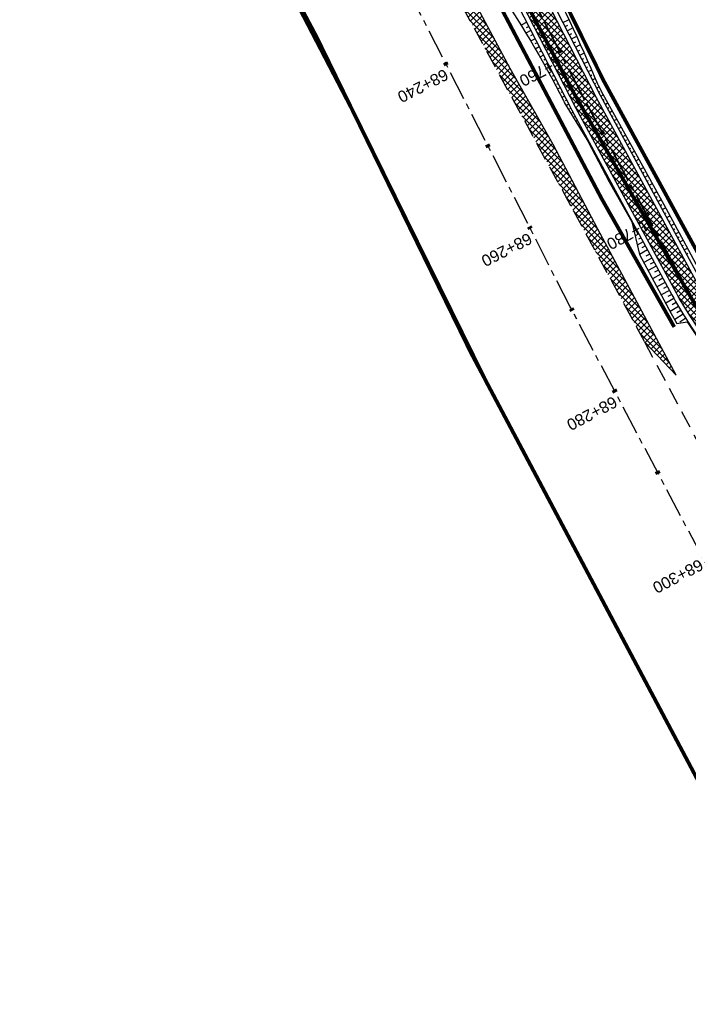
# Model space of a CAD drawing. Header units: metres. Extents: x 7529682 to 7533751, y 5721195 to 5727842.
# Tile 101 of 179: x 7530480 to 7530553, y 5726139 to 5726246. Entities that reach past the tile are written whole.
import ezdxf

# ---------------------------------------------------------------- set-up
doc = ezdxf.new("R2010")
doc.units = ezdxf.units.M
for name, pattern in [('817-dzialki-09-05-04$0$HIDDEN', [0.375, 0.25, -0.125]), ('ACAD_ISO05W100', [33, 24, -3, 0, -3, 0, -3]), ('CENTER', [50.8, 31.75, -6.35, 6.35, -6.35]), ('CENTER2', [28.575, 19.05, -3.175, 3.175, -3.175]), ('HIDDEN', [9.525, 6.35, -3.175])]:
    doc.linetypes.add(name, pattern=pattern)
for name, color, linetype in [('C-DROGI-SYTUACJA', 7, 'Continuous'), ('C-DROGI-SYTUACJA-ETYKIETY', 7, 'Continuous'), ('D-hatch-pobocza', 131, 'Continuous'), ('D-pobocza', 60, 'Continuous'), ('D-rowy', 160, 'Continuous'), ('D-skarpa', 2, 'Continuous'), ('D-skarpa-kreskowanie', 2, 'Continuous')]:
    doc.layers.add(name, color=color, linetype=linetype)
for name, color, linetype, lineweight, true_color in [('D-ewidencja-numery', 7, 'Continuous', 50, 0x40ff00), ('D-hatch-ciag-pieszo-rowerowy', 7, 'Continuous', 13, 0xff9f80), ('D-LR-etap-III', 7, '817-dzialki-09-05-04$0$HIDDEN', 50, 0x00008f)]:
    doc.layers.add(name, color=color, linetype=linetype, lineweight=lineweight, true_color=true_color)
for name, color, linetype, lineweight in [('D-krawędzie', 3, 'Continuous', 30), ('D-obrzeża', 2, 'Continuous', 30), ('D-oś', 10, 'CENTER', 30), ('D-pas-drogowy', 7, 'ACAD_ISO05W100', 50)]:
    doc.layers.add(name, color=color, linetype=linetype, lineweight=lineweight)
doc.layers.add('poprzeczki', color=7, linetype='Continuous', true_color=0x0000c7)
doc.styles.get("Standard").update_dxf_attribs({"font": 'arial.ttf'})
pattern_1 = [(45, (0, 0), (-0.33675960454, 0.33675960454), []), (135, (0, 0), (-0.33675960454, -0.33675960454), [])]

# ---------------------------------------------------------------- blocks, each defined once
blk = doc.blocks.new('AeccTickLine')
at = {"color": 0, "linetype": 'ByBlock', "lineweight": -2}
blk.add_line((0, 1), (0, -1), dxfattribs=at)

msp = doc.modelspace()

# ---------------------------------------------------------------- hatches: boundary and pattern name
at = {"layer": 'D-hatch-ciag-pieszo-rowerowy'}
h = msp.add_hatch(dxfattribs=at)
h.set_pattern_fill('ANSI37', color=256, scale=0.15, style=0)
h.set_pattern_definition(pattern_1)
edge = h.paths.add_edge_path()
edge.add_line((7530580, 5726163.49), (7530582.28, 5726164.52))
edge.add_line((7530582.28, 5726164.52), (7530574.94, 5726178.43))
edge.add_arc((7530619.15, 5726201.78), 50, 202.668, 207.8318, ccw=False)
edge.add_line((7530573.02, 5726182.51), (7530570.15, 5726189.37))
edge.add_arc((7530524.01, 5726170.1), 50, 22.668, 27.5934)
edge.add_line((7530568.33, 5726193.26), (7530565.11, 5726199.41))
edge.add_arc((7530529.66, 5726180.88), 40, 27.5934, 33.1309)
edge.add_line((7530563.16, 5726202.75), (7530555.51, 5726214.46))
edge.add_arc((7530589.01, 5726236.32), 40, 208.4475, 213.1309, ccw=False)
edge.add_line((7530553.84, 5726217.27), (7530543.03, 5726237.22))
edge.add_line((7530543.03, 5726237.22), (7530528.1, 5726266.32))
edge.add_line((7530528.1, 5726266.32), (7530507.52, 5726305.7))
edge.add_line((7530507.52, 5726305.7), (7530488.37, 5726341.91))
edge.add_line((7530488.37, 5726341.91), (7530485.29, 5726347.72))
edge.add_line((7530485.29, 5726347.72), (7530482.34, 5726347.96))
edge.add_line((7530482.34, 5726347.96), (7530486.16, 5726340.74))
edge.add_line((7530486.16, 5726340.74), (7530505.31, 5726304.54))
edge.add_line((7530505.31, 5726304.54), (7530525.88, 5726265.17))
edge.add_line((7530525.88, 5726265.17), (7530540.82, 5726236.06))
edge.add_line((7530540.82, 5726236.06), (7530551.69, 5726215.99))
edge.add_arc((7530586.86, 5726235.04), 40, 208.4475, 213.1309)
edge.add_line((7530553.36, 5726213.18), (7530561, 5726201.48))
edge.add_arc((7530527.5, 5726179.62), 40, 27.5934, 33.1309, ccw=False)
edge.add_line((7530562.95, 5726198.15), (7530566.06, 5726192.2))
edge.add_arc((7530521.75, 5726169.04), 50, 22.668, 27.5934, ccw=False)
edge.add_line((7530567.88, 5726188.31), (7530570.75, 5726181.44))
edge.add_arc((7530616.89, 5726200.71), 50, 202.668, 207.8318)
edge.add_line((7530572.67, 5726177.37), (7530580, 5726163.49))
at = {"layer": 'D-hatch-pobocza'}
h = msp.add_hatch(dxfattribs=at)
h.set_pattern_fill('ANSI37', color=256, scale=0.15, style=0)
h.set_pattern_definition(pattern_1)
h.paths.add_polyline_path([(7530484.05, 5726334.34), (7530471.92, 5726357.11), (7530458.95, 5726381.07), (7530447.57, 5726403.23), (7530435.55, 5726425.46), (7530424.34, 5726446.96), (7530408.22, 5726477.68), (7530396.72, 5726499.26), (7530381.74, 5726527.87), (7530371.44, 5726547.5), (7530359.58, 5726569.81), (7530349.42, 5726588.72), (7530332.29, 5726621.37), (7530323.72, 5726638.05), (7530306.54, 5726670.82), (7530298.56, 5726686.33), (7530287.26, 5726707.54), (7530284.29, 5726713.26), (7530282.67, 5726712.4), (7530284.5, 5726708.94), (7530291.38, 5726695.94), (7530296.05, 5726687.11), (7530304.46, 5726671.19), (7530316.6, 5726648.18), (7530333.06, 5726617.01), (7530350, 5726585.01), (7530367.26, 5726552.32), (7530385.76, 5726517.23), (7530404.05, 5726482.55), (7530421.09, 5726450.18), (7530442.44, 5726409.66), (7530463.42, 5726369.85), (7530489.27, 5726320.83), (7530506.41, 5726288.29), (7530524.31, 5726254.78), (7530540.55, 5726224.89), (7530548.27, 5726210.67), (7530551.7, 5726207.03), (7530543.21, 5726222.9), (7530538.34, 5726232.11), (7530533.7, 5726240.35), (7530511.95, 5726280.97), (7530499.24, 5726305.31)])

# ---------------------------------------------------------------- linework, layer by layer
at = {"layer": 'C-DROGI-SYTUACJA', "color": 10, "linetype": 'CENTER2', "lineweight": 35, "ltscale": 0.2}
msp.add_lwpolyline([(7530424.44, 5726461.02), (7530444.82, 5726422.14), (7530467.79, 5726378.16), (7530487.26, 5726341.32), (7530506.42, 5726305.12), (7530526.99, 5726265.74), (7530541.92, 5726236.64), (7530552.76, 5726216.63, 0.020438), (7530554.44, 5726213.82), (7530562.08, 5726202.11, -0.024166), (7530564.03, 5726198.78), (7530567.39, 5726192.35, -0.021495), (7530568.85, 5726189.24), (7530572.06, 5726181.56, 0.022535), (7530573.6, 5726178.3), (7530581.27, 5726163.76, 0.096558), (7530584.87, 5726159.29), (7530589.55, 5726155.35, -0.108108), (7530591.63, 5726152.64), (7530599.06, 5726136.87, -0.193566)], format="xyb", dxfattribs=at)
at = {"layer": 'D-ewidencja-numery', "color": 12, "ltscale": 15, "true_color": 0xc70000}
msp.add_lwpolyline([(7530427.46, 5726462.62), (7530447.93, 5726424.39), (7530471.13, 5726379.92), (7530490.5, 5726343.03), (7530509.5, 5726306.73), (7530529.89, 5726267.24), (7530543.85, 5726238.99), (7530554.81, 5726218.94), (7530559.03, 5726212.22), (7530563.06, 5726206.41), (7530566.93, 5726200.46), (7530569.77, 5726194.9), (7530571.47, 5726191.28), (7530572.84, 5726188.02), (7530575.3, 5726182.03), (7530579.74, 5726173.31), (7530583.3, 5726167.41), (7530583.3, 5726167.41), (7530583.3, 5726167.41)], dxfattribs=at)
at = {"layer": 'D-krawędzie', "linetype": 'HIDDEN', "ltscale": 0.3}
msp.add_lwpolyline([(7530263.78, 5726749.29), (7530270.2, 5726737.1), (7530272.43, 5726732.82), (7530276.01, 5726725.6), (7530279.7, 5726718.02), (7530284.5, 5726708.94), (7530291.38, 5726695.94), (7530296.05, 5726687.11), (7530304.46, 5726671.19), (7530316.6, 5726648.18), (7530333.06, 5726617.01), (7530350, 5726585.01), (7530367.26, 5726552.32), (7530385.76, 5726517.23), (7530404.05, 5726482.55), (7530421.09, 5726450.18), (7530442.44, 5726409.66), (7530463.42, 5726369.85), (7530489.27, 5726320.83), (7530506.41, 5726288.29), (7530524.31, 5726254.78), (7530540.55, 5726224.89), (7530548.24, 5726210.73)], dxfattribs=at)
at = {"layer": 'D-krawędzie', "linetype": 'HIDDEN', "ltscale": 0.3, "flags": 128}
msp.add_lwpolyline([(7530572.01, 5726166.06), (7530548.24, 5726210.73)], dxfattribs=at)
at = {"layer": 'D-LR-etap-III', "ltscale": 10, "flags": 128}
msp.add_lwpolyline([(7531750.47, 5723895.1, 0.4, 0.4, 0), (7531750.5, 5723895.13, 0.4, 0.4, 0), (7531682.71, 5724022.92, 0.4, 0.4, 0), (7531619.18, 5724147.2, 0.4, 0.4, 0), (7531592.31, 5724198.49, 0.4, 0.4, 0), (7531553.26, 5724272.92, 0.4, 0.4, 0), (7531504.02, 5724366.79, 0.4, 0.4, 0), (7531482.09, 5724407.62, 0.4, 0.4, 0), (7531412.35, 5724541.18, 0.4, 0.4, 0), (7531388.46, 5724586.93, 0.4, 0.4, 0), (7531345.12, 5724669.94, 0.4, 0.4, 0), (7531127.66, 5725081.67, 0.4, 0.4, 0), (7531059.25, 5725211.04, 0.4, 0.4, 0), (7531008.01, 5725307.95, 0.4, 0.4, 0), (7530964.18, 5725390.84, 0.4, 0.4, 0), (7530914.56, 5725484.68, 0.4, 0.4, 0), (7530865.24, 5725577.49, 0.4, 0.4, 0), (7530840.09, 5725624.06, 0.4, 0.4, 0), (7530802.56, 5725694.92, 0.4, 0.4, 0), (7530755.54, 5725787.51, 0.4, 0.4, 0), (7530708.72, 5725876.3, 0.4, 0.4, 0), (7530695.12, 5725902.09, 0.4, 0.4, 0), (7530642.91, 5726001.08, 0.4, 0.4, 0), (7530634.93, 5726016.15, 0.4, 0.4, 0), (7530610.82, 5726061.93, 0.4, 0.4, 0), (7530610.82, 5726061.93, 0.4, 0.4, 0), (7530607.21, 5726063.51, 0.4, 0.4, 0), (7530597.42, 5726080.68, 0.4, 0.4, 0), (7530591.16, 5726088.44, 0.4, 0.4, 0), (7530581.28, 5726107.21, 0.4, 0.4, 0), (7530571.29, 5726130.56, 0.4, 0.4, 0), (7530549.55, 5726171.53, 0.4, 0.4, 0), (7530531.01, 5726206.47, 0.4, 0.4, 0), (7530516.46, 5726236.02, 0.4, 0.4, 0), (7530500.8, 5726266.14, 0.4, 0.4, 0), (7530491.35, 5726283.94, 0.4, 0.4, 0), (7530482.4, 5726303.41, 0.4, 0.4, 0), (7530482.4, 5726303.41, 0.4, 0.4, 0), (7530450.41, 5726357.28, 0.4, 0.4, 0), (7530397.76, 5726458.5, 0.4, 0.4, 0), (7530334.71, 5726583.66, 0.4, 0.4, 0), (7530303.94, 5726645.17, 0.4, 0.4, 0), (7530300.51, 5726651.78, 0.4, 0.4, 0), (7530289.21, 5726671.97, 0.4, 0.4, 0), (7530281.54, 5726685.57, 0.4, 0.4, 0), (7530261.37, 5726724.16, 0.4, 0.4, 0), (7530254.03, 5726738.21, 0.4, 0.4, 0), (7530197.22, 5726845.06, 0.4, 0.4, 0), (7530194.71, 5726849.15, 0.4, 0.4, 0), (7530195.92, 5726850.75, 0.4, 0.4, 0), (7530170.55, 5726892.96, 0.4, 0.4, 0), (7530143.17, 5726945.07, 0.4, 0.4, 0), (7530105.06, 5727018.32, 0.4, 0.4, 0), (7530100.06, 5727027.16, 0.4, 0.4, 0), (7530062.32, 5727099.63, 0.4, 0.4, 0), (7530015.38, 5727189.42, 0.4, 0.4, 0), (7529983.21, 5727250.21, 0.4, 0.4, 0), (7529953.28, 5727306.75, 0.4, 0.4, 0), (7529900.67, 5727406.16, 0.4, 0.4, 0), (7529890.63, 5727425.13, 0.4, 0.4, 0), (7529875.16, 5727454.43, 0.4, 0.4, 0), (7529857.56, 5727487.79, 0.4, 0.4, 0), (7529835.19, 5727530.19, 0.4, 0.4, 0), (7529811.74, 5727574.66, 0.4, 0.4, 0), (7529792.1, 5727611.92, 0.4, 0.4, 0), (7529768.07, 5727657.47, 0.4, 0.4, 0), (7529755.21, 5727682.13, 0.4, 0.4, 0), (7529753.31, 5727681.13, 0.4, 0.4, 0), (7529739.21, 5727707.77, 0.4, 0.4, 0), (7529735.39, 5727711.25, 0.4, 0.4, 0), (7529725.42, 5727730.2, 0.4, 0.4, 0), (7529723.55, 5727729.88, 0.4, 0.4, 0), (7529695.57, 5727782.93, 0.4, 0.4, 0), (7529717.68, 5727794.02, 0.4, 0.4, 0), (7529736.27, 5727758.65, 0.4, 0.4, 0), (7529736.27, 5727758.65, 0.4, 0.4, 0), (7529744.51, 5727750.41, 0.4, 0.4, 0), (7529744.51, 5727750.41, 0.4, 0.4, 0), (7529750.28, 5727738.55, 0.4, 0.4, 0), (7529777.11, 5727687.57, 0.4, 0.4, 0), (7529796.52, 5727651.33, 0.4, 0.4, 0), (7529814.94, 5727616.79, 0.4, 0.4, 0), (7529839.01, 5727572.3, 0.4, 0.4, 0), (7529860.62, 5727532.51, 0.4, 0.4, 0), (7529882.35, 5727491.5, 0.4, 0.4, 0), (7529904.87, 5727449.1, 0.4, 0.4, 0), (7529920.75, 5727418.88, 0.4, 0.4, 0), (7529946.68, 5727368.55, 0.4, 0.4, 0), (7529972.02, 5727320.57, 0.4, 0.4, 0), (7529987.74, 5727290.15, 0.4, 0.4, 0), (7529996.5, 5727273.66, 0.4, 0.4, 0), (7530017.54, 5727234.2, 0.4, 0.4, 0), (7530033.05, 5727204.86, 0.4, 0.4, 0), (7530051.62, 5727170.22, 0.4, 0.4, 0), (7530069.28, 5727137.02, 0.4, 0.4, 0), (7530089.39, 5727097.53, 0.4, 0.4, 0), (7530109.71, 5727060.75, 0.4, 0.4, 0), (7530136.77, 5727011.64, 0.4, 0.4, 0), (7530162.45, 5726962.74, 0.4, 0.4, 0), (7530187.67, 5726916.99, 0.4, 0.4, 0), (7530207.82, 5726879.34, 0.4, 0.4, 0), (7530230.63, 5726834.52, 0.4, 0.4, 0), (7530262.29, 5726776.62, 0.4, 0.4, 0), (7530277.51, 5726760.21, 0.4, 0.4, 0), (7530286.04, 5726744.11, 0.4, 0.4, 0), (7530288.1, 5726735.88, 0.4, 0.4, 0), (7530290.39, 5726725.05, 0.4, 0.4, 0), (7530296.18, 5726713.58, 0.4, 0.4, 0), (7530302.73, 5726701.18, 0.4, 0.4, 0), (7530325.69, 5726657.47, 0.4, 0.4, 0), (7530343.24, 5726623.65, 0.4, 0.4, 0), (7530360.23, 5726591.75, 0.4, 0.4, 0), (7530383.21, 5726548.06, 0.4, 0.4, 0), (7530406.02, 5726503.61, 0.4, 0.4, 0), (7530427.46, 5726462.62, 0.4, 0.4, 0), (7530447.93, 5726424.39, 0.4, 0.4, 0), (7530471.13, 5726379.92, 0.4, 0.4, 0), (7530490.5, 5726343.03, 0.4, 0.4, 0), (7530509.5, 5726306.73, 0.4, 0.4, 0), (7530529.89, 5726267.24, 0.4, 0.4, 0), (7530543.85, 5726238.99, 0.4, 0.4, 0), (7530554.81, 5726218.94, 0.4, 0.4, 0), (7530559.03, 5726212.22, 0.4, 0.4, 0), (7530563.06, 5726206.41, 0.4, 0.4, 0), (7530566.93, 5726200.46, 0.4, 0.4, 0), (7530569.77, 5726194.9, 0.4, 0.4, 0), (7530571.47, 5726191.28, 0.4, 0.4, 0), (7530572.84, 5726188.02, 0.4, 0.4, 0), (7530575.3, 5726182.03, 0.4, 0.4, 0), (7530579.74, 5726173.31, 0.4, 0.4, 0), (7530583.3, 5726167.41, 0.4, 0.4, 0), (7530593.4, 5726163.33, 0.4, 0.4, 0), (7530598.62, 5726155.26, 0.4, 0.4, 0), (7530608.26, 5726140.5, 0.4, 0.4, 0), (7530603.27, 5726136.83, 0.4, 0.4, 0), (7530606.53, 5726131.84, 0.4, 0.4, 0), (7530604.24, 5726124.22, 0.4, 0.4, 0), (7530605.85, 5726121.63, 0.4, 0.4, 0), (7530608.97, 5726116.16, 0.4, 0.4, 0), (7530618.11, 5726097.79, 0.4, 0.4, 0), (7530651.21, 5726034.96, 0.4, 0.4, 0), (7530670.24, 5725998.61, 0.4, 0.4, 0), (7530698.08, 5725945.95, 0.4, 0.4, 0), (7530716.51, 5725911.31, 0.4, 0.4, 0), (7530735.22, 5725875.67, 0.4, 0.4, 0), (7530752.5, 5725842.15, 0.4, 0.4, 0), (7530778.31, 5725793.5, 0.4, 0.4, 0), (7530797.5, 5725756.38, 0.4, 0.4, 0), (7530812.52, 5725728.29, 0.4, 0.4, 0), (7530820.04, 5725713.16, 0.4, 0.4, 0), (7530822.42, 5725710.19, 0.4, 0.4, 0), (7530833.15, 5725688.8, 0.4, 0.4, 0), (7530849.63, 5725656.16, 0.4, 0.4, 0), (7530867.98, 5725621.96, 0.4, 0.4, 0), (7530872.63, 5725612.89, 0.4, 0.4, 0), (7530880.35, 5725597.59, 0.4, 0.4, 0), (7530883.84, 5725593.39, 0.4, 0.4, 0), (7530891.78, 5725587.76, 0.4, 0.4, 0), (7530895.04, 5725584.28, 0.4, 0.4, 0), (7530897.03, 5725580.94, 0.4, 0.4, 0), (7530900.95, 5725579.95, 0.4, 0.4, 0), (7530904.81, 5725571.98, 0.4, 0.4, 0), (7530903.68, 5725568.57, 0.4, 0.4, 0), (7530908.9, 5725558.84, 0.4, 0.4, 0), (7530910.25, 5725545.67, 0.4, 0.4, 0), (7530912.87, 5725538.65, 0.4, 0.4, 0), (7530945.28, 5725478.46, 0.4, 0.4, 0), (7530959.69, 5725450.25, 0.4, 0.4, 0), (7531002.83, 5725368.19, 0.4, 0.4, 0), (7531044.7, 5725290.31, 0.4, 0.4, 0), (7531064.1, 5725253.21, 0.4, 0.4, 0), (7531083.01, 5725216.68, 0.4, 0.4, 0), (7531113.01, 5725158.47, 0.4, 0.4, 0), (7531137.36, 5725113.07, 0.4, 0.4, 0), (7531150.83, 5725086.71, 0.4, 0.4, 0), (7531159.75, 5725076.64, 0.4, 0.4, 0), (7531166.31, 5725074.58, 0.4, 0.4, 0), (7531172.29, 5725062.58, 0.4, 0.4, 0), (7531170.59, 5725055.61, 0.4, 0.4, 0), (7531173.73, 5725044.08, 0.4, 0.4, 0), (7531215.34, 5724964.86, 0.4, 0.4, 0), (7531238.05, 5724921.68, 0.4, 0.4, 0), (7531262.39, 5724875.28, 0.4, 0.4, 0), (7531295.59, 5724811.27, 0.4, 0.4, 0), (7531348.49, 5724712.36, 0.4, 0.4, 0), (7531363.74, 5724682.68, 0.4, 0.4, 0), (7531366.99, 5724675.87, 0.4, 0.4, 0), (7531382.54, 5724646.11, 0.4, 0.4, 0), (7531401.3, 5724610.87, 0.4, 0.4, 0), (7531428.96, 5724558.86, 0.4, 0.4, 0), (7531449.11, 5724520.4, 0.4, 0.4, 0), (7531477.29, 5724465.83, 0.4, 0.4, 0), (7531501, 5724421.11, 0.4, 0.4, 0), (7531512.12, 5724400.55, 0.4, 0.4, 0), (7531513.78, 5724396.76, 0.4, 0.4, 0), (7531526.32, 5724379.39, 0.4, 0.4, 0), (7531566.78, 5724302.74, 0.4, 0.4, 0), (7531612.28, 5724225.61, 0.4, 0.4, 0), (7531620.49, 5724210.55, 0.4, 0.4, 0), (7531631.58, 5724196.26, 0.4, 0.4, 0), (7531653.48, 5724152.43, 0.4, 0.4, 0), (7531661.15, 5724128.49, 0.4, 0.4, 0), (7531673.88, 5724101.19, 0.4, 0.4, 0), (7531684.69, 5724081.18, 0.4, 0.4, 0), (7531699.21, 5724051.17, 0.4, 0.4, 0), (7531704.03, 5724040.58, 0.4, 0.4, 0), (7531704.03, 5724040.58, 0.4, 0.4, 0), (7531703.91, 5724037.17, 0.4, 0.4, 0), (7531736.42, 5723969.23, 0.4, 0.4, 0), (7531738.29, 5723967.7, 0.4, 0.4, 0), (7531742.18, 5723962.35, 0.4, 0.4, 0), (7531744.29, 5723958.62, 0.4, 0.4, 0), (7531755.39, 5723944.19, 0.4, 0.4, 0), (7531758.69, 5723936.76, 0.4, 0.4, 0), (7531780.08, 5723929.25, 0.4, 0.4, 0), (7531792.61, 5723906.34, 0.4, 0.4, 0), (7531792.61, 5723906.34, 0.4, 0.4, 0), (7531756.96, 5723883.06, 0.4, 0.4, 0), (7531750.46, 5723895.13, 0.4, 0.4, 0), (7531750.46, 5723895.13, 0, 0, 0)], format="xyseb", dxfattribs=at)
at = {"layer": 'D-obrzeża'}
for points in [[(7530425.55, 5726461.61), (7530445.93, 5726422.72), (7530468.89, 5726378.74), (7530488.37, 5726341.91), (7530507.52, 5726305.7), (7530528.1, 5726266.32), (7530543.03, 5726237.22), (7530553.84, 5726217.27, 0.020438), (7530555.51, 5726214.46), (7530563.16, 5726202.75, -0.024166), (7530565.11, 5726199.41), (7530568.33, 5726193.26, -0.021495), (7530570.15, 5726189.37), (7530573.02, 5726182.51, 0.022535), (7530574.94, 5726178.43), (7530582.47, 5726164.17, 0.144123), (7530586.41, 5726160.13), (7530591.4, 5726157.32, -0.143266), (7530593.36, 5726155.31), (7530594.23, 5726153.68)], [(7530423.33, 5726460.44), (7530443.71, 5726421.56), (7530466.68, 5726377.57), (7530486.16, 5726340.74), (7530505.31, 5726304.54), (7530525.88, 5726265.17), (7530540.82, 5726236.06), (7530551.69, 5726215.99, 0.020438), (7530553.36, 5726213.18), (7530561, 5726201.48, -0.024166), (7530562.95, 5726198.15), (7530566.06, 5726192.2, -0.021495), (7530567.88, 5726188.31), (7530570.75, 5726181.44, 0.022535), (7530572.67, 5726177.37), (7530580.71, 5726162.14, 0.101584), (7530584.55, 5726157.48), (7530584.69, 5726157.37, -0.100735), (7530588.49, 5726152.75), (7530588.87, 5726152.04)]]:
    msp.add_lwpolyline(points, format="xyb", dxfattribs=at)
at = {"layer": 'D-oś', "ltscale": 0.1}
msp.add_lwpolyline([(7530594.85, 5726110.89), (7530540.21, 5726214.45), (7530503.32, 5726286.65), (7530486.17, 5726319.2), (7530460.32, 5726368.22), (7530439.35, 5726408.03), (7530417.99, 5726448.55), (7530400.96, 5726480.91), (7530382.67, 5726515.6), (7530364.16, 5726550.68), (7530346.91, 5726583.37), (7530329.96, 5726615.38), (7530313.51, 5726646.55), (7530301.37, 5726669.55), (7530292.95, 5726685.47), (7530288.28, 5726694.3), (7530281.41, 5726707.3), (7530276.58, 5726716.44), (7530272.87, 5726724.05), (7530269.31, 5726731.23), (7530267.1, 5726735.47), (7530260.69, 5726747.65), (7530256.66, 5726755.22)], dxfattribs=at)
at = {"layer": 'D-pas-drogowy', "ltscale": 0.2, "flags": 128}
msp.add_lwpolyline([(7531633.02, 5724182.83, 0.4, 0.4, 0), (7531617.56, 5724211.61, 0.4, 0.4, 0), (7531566.78, 5724302.74, 0.4, 0.4, 0), (7531538.42, 5724356.47, 0.4, 0.4, 0), (7531526.32, 5724379.39, 0.4, 0.4, 0), (7531516.1, 5724393.61, 0.4, 0.4, 0.001485), (7531513.78, 5724396.84, 0.4, 0.4, 0), (7531501.87, 5724413.41, 0.4, 0.4, 0), (7531474.93, 5724464.51, 0.4, 0.4, 0), (7531446.2, 5724518.99, 0.4, 0.4, 0), (7531424.96, 5724559.26, 0.4, 0.4, 0), (7531398.44, 5724609.57, 0.4, 0.4, 0), (7531379.65, 5724645.22, 0.4, 0.4, 0), (7531365.23, 5724672.56, 0.4, 0.4, 0), (7531341.31, 5724717.92, 0.4, 0.4, 0), (7531312.9, 5724771.79, 0.4, 0.4, 0), (7531292.59, 5724810.31, 0.4, 0.4, 0), (7531259.39, 5724873.27, 0.4, 0.4, 0), (7531233.74, 5724921.92, 0.4, 0.4, 0), (7531203.07, 5724980.09, 0.4, 0.4, 0), (7531173.47, 5725036.23, 0.4, 0.4, 0), (7531168.27, 5725046.09, 0.4, 0.4, 0), (7531172.29, 5725062.58, 0.4, 0.4, 0), (7531166.31, 5725074.58, 0.4, 0.4, 0), (7531150.32, 5725079.6, 0.4, 0.4, 0), (7531141.5, 5725096.43, 0.4, 0.4, 0), (7531109.31, 5725157.81, 0.4, 0.4, 0), (7531086.64, 5725201.05, 0.4, 0.4, 0), (7531059.2, 5725253.38, 0.4, 0.4, 0), (7531028.21, 5725312.49, 0.4, 0.4, 0), (7530999.1, 5725367.99, 0.4, 0.4, 0), (7530956.25, 5725449.72, 0.4, 0.4, 0), (7530924.4, 5725510.46, 0.4, 0.4, 0), (7530897.51, 5725561.74, 0.4, 0.4, 0), (7530894.46, 5725566.14, 0.4, 0.4, 0), (7530892.16, 5725570.49, 0.4, 0.4, 0), (7530869.36, 5725613.31, 0.4, 0.4, 0), (7530861.69, 5725627.7, 0.4, 0.4, 0), (7530852.74, 5725644.52, 0.4, 0.4, 0), (7530831.51, 5725684.2, 0.4, 0.4, 0), (7530811.13, 5725722.52, 0.4, 0.4, 0), (7530792.35, 5725757.94, 0.4, 0.4, 0), (7530768.03, 5725803.8, 0.4, 0.4, 0), (7530748.77, 5725840.18, 0.4, 0.4, 0), (7530727.7, 5725879.97, 0.4, 0.4, 0), (7530712.1, 5725909.55, 0.4, 0.4, 0), (7530693.64, 5725944.65, 0.4, 0.4, 0), (7530665.7, 5725997.54, 0.4, 0.4, 0), (7530641.76, 5726042.88, 0.4, 0.4, 0), (7530616.5, 5726091.48, 0.4, 0.4, 0), (7530604.63, 5726114.32, 0.4, 0.4, -0.007763), (7530602.5, 5726118.43, 0.4, 0.4, 0), (7530603.99, 5726123.39, 0.4, 0.4, 0), (7530606.53, 5726131.84, 0.4, 0.4, 0), (7530603.27, 5726136.83, 0.4, 0.4, 0), (7530593.78, 5726151.37, 0.4, 0.4, 0), (7530590.2, 5726156.84, 0.4, 0.4, 0), (7530583.3, 5726167.41, 0.4, 0.4, 0), (7530580.58, 5726170.43, 0.4, 0.4, 0), (7530575.85, 5726175.67, 0.4, 0.4, 0), (7530569.01, 5726186.66, 0.4, 0.4, 0), (7530562.56, 5726199.19, 0.4, 0.4, 0), (7530555.67, 5726211.39, 0.4, 0.4, 0), (7530548.29, 5726224.23, 0.4, 0.4, 0), (7530540.58, 5726237.71, 0.4, 0.4, 0), (7530532.68, 5726252.65, 0.4, 0.4, 0), (7530524.06, 5726269.35, 0.4, 0.4, 0), (7530502.82, 5726309.91, 0.4, 0.4, 0), (7530488.83, 5726336.63, 0.4, 0.4, 0), (7530466.03, 5726380.16, 0.4, 0.4, 0), (7530438.47, 5726432.77, 0.4, 0.4, 0), (7530424.53, 5726459.09, 0.4, 0.4, 0), (7530401.63, 5726502.97, 0.4, 0.4, 0), (7530383.38, 5726538.06, 0.4, 0.4, 0), (7530353.97, 5726593.52, 0.4, 0.4, 0), (7530338.47, 5726622.74, 0.4, 0.4, 0), (7530322.01, 5726653.88, 0.4, 0.4, 0), (7530297.54, 5726700.33, 0.4, 0.4, 0), (7530287.38, 5726719.6, 0.4, 0.4, 0), (7530285.95, 5726722.32, 0.4, 0.4, 0), (7530280.26, 5726733.12, 0.4, 0.4, 0), (7530266.73, 5726758.74, 0.4, 0.4, 0), (7530260.42, 5726770.47, 0.4, 0.4, 0), (7530253.25, 5726783.82, 0.4, 0.4, 0), (7530244.95, 5726799.33, 0.4, 0.4, 0), (7530239.39, 5726808.49, 0.4, 0.4, 0), (7530238.29, 5726807.9, 0.4, 0.4, 0), (7530218.11, 5726850.67, 0.4, 0.4, 0), (7530175.91, 5726928.17, 0.4, 0.4, 0), (7530096.68, 5727076.15, 0.4, 0.4, 0), (7530094.68, 5727079.89, 0.4, 0.4, 0), (7530064.6, 5727135.52, 0.4, 0.4, 0), (7530046.73, 5727168.89, 0.4, 0.4, 0), (7530025.8, 5727208.46, 0.4, 0.4, 0), (7530012.85, 5727232.98, 0.4, 0.4, 0), (7529994.15, 5727268.45, 0.4, 0.4, 0), (7529981.67, 5727291.93, 0.4, 0.4, 0), (7529949.89, 5727351.73, 0.4, 0.4, 0), (7529924.75, 5727399.03, 0.4, 0.4, 0), (7529915.52, 5727417.1, 0.4, 0.4, 0), (7529885.83, 5727475.19, 0.4, 0.4, 0), (7529862.56, 5727519.97, 0.4, 0.4, 0), (7529852.98, 5727538.19, 0.4, 0.4, 0), (7529836.51, 5727569.51, 0.4, 0.4, 0), (7529815.37, 5727609.14, 0.4, 0.4, 0), (7529792.8, 5727651.25, 0.4, 0.4, 0), (7529774.2, 5727685.86, 0.4, 0.4, 0), (7529746.97, 5727736.06, 0.4, 0.4, 0), (7529733.92, 5727757.62, 0.4, 0.4, 0), (7529708.61, 5727806.39, 0.4, 0.4, 0), (7529688.49, 5727796.34, 0.4, 0.4, 0), (7529723.55, 5727729.88, 0.4, 0.4, 0), (7529725.42, 5727730.2, 0.4, 0.4, 0), (7529735.38, 5727711.28, 0.4, 0.4, 0), (7529739.21, 5727707.77, 0.4, 0.4, 0), (7529753.31, 5727681.13, 0.4, 0.4, 0), (7529755.18, 5727682.11, 0.4, 0.4, 0), (7529792.1, 5727611.92, 0.4, 0.4, 0), (7529811.74, 5727574.66, 0.4, 0.4, 0), (7529835.19, 5727530.19, 0.4, 0.4, 0), (7529857.56, 5727487.79, 0.4, 0.4, 0), (7529875.16, 5727454.43, 0.4, 0.4, 0), (7529890.63, 5727425.13, 0.4, 0.4, 0), (7529900.67, 5727406.16, 0.4, 0.4, 0), (7529953.28, 5727306.75, 0.4, 0.4, 0), (7529983.21, 5727250.21, 0.4, 0.4, 0), (7530015.38, 5727189.42, 0.4, 0.4, 0), (7530062.32, 5727099.63, 0.4, 0.4, 0), (7530100.06, 5727027.16, 0.4, 0.4, 0), (7530105.06, 5727018.32, 0.4, 0.4, 0), (7530143.17, 5726945.07, 0.4, 0.4, 0), (7530170.55, 5726892.96, 0.4, 0.4, 0), (7530195.92, 5726850.75, 0.4, 0.4, 0), (7530194.71, 5726849.15, 0.4, 0.4, 0), (7530197.22, 5726845.06, 0.4, 0.4, 0), (7530254.03, 5726738.21, 0.4, 0.4, 0), (7530261.37, 5726724.16, 0.4, 0.4, 0), (7530281.54, 5726685.57, 0.4, 0.4, 0), (7530289.21, 5726671.97, 0.4, 0.4, 0), (7530300.51, 5726651.78, 0.4, 0.4, 0), (7530303.94, 5726645.17, 0.4, 0.4, 0), (7530334.71, 5726583.66, 0.4, 0.4, 0), (7530397.76, 5726458.5, 0.4, 0.4, 0), (7530450.41, 5726357.28, 0.4, 0.4, 0), (7530482.4, 5726303.41, 0.4, 0.4, 0), (7530483.69, 5726301, 0.4, 0.4, 0), (7530491.35, 5726283.94, 0.4, 0.4, 0), (7530512.67, 5726243.78, 0.4, 0.4, 0), (7530529.43, 5726209.46, 0.4, 0.4, 0), (7530571.29, 5726130.56, 0.4, 0.4, 0), (7530581.28, 5726107.21, 0.4, 0.4, 0), (7530591.16, 5726088.44, 0.4, 0.4, 0), (7530597.42, 5726080.68, 0.4, 0.4, 0), (7530607.21, 5726063.51, 0.4, 0.4, 0), (7530610.82, 5726061.93, 0.4, 0.4, 0), (7530634.93, 5726016.15, 0.4, 0.4, 0), (7530642.91, 5726001.08, 0.4, 0.4, 0), (7530695.12, 5725902.09, 0.4, 0.4, 0), (7530708.72, 5725876.3, 0.4, 0.4, 0), (7530755.54, 5725787.51, 0.4, 0.4, 0), (7530802.56, 5725694.92, 0.4, 0.4, 0), (7530840.09, 5725624.06, 0.4, 0.4, 0), (7530865.24, 5725577.49, 0.4, 0.4, 0), (7530914.56, 5725484.68, 0.4, 0.4, 0), (7530964.18, 5725390.84, 0.4, 0.4, 0), (7531008.01, 5725307.95, 0.4, 0.4, 0), (7531059.25, 5725211.04, 0.4, 0.4, 0), (7531127.66, 5725081.67, 0.4, 0.4, 0), (7531345.12, 5724669.94, 0.4, 0.4, 0), (7531388.46, 5724586.93, 0.4, 0.4, 0), (7531412.35, 5724541.18, 0.4, 0.4, 0), (7531482.09, 5724407.62, 0.4, 0.4, 0), (7531504.02, 5724366.79, 0.4, 0.4, 0), (7531519.37, 5724337.52, 0.4, 0.4, 0), (7531563.75, 5724252.93, 0.4, 0.4, 0), (7531602.18, 5724179.68, 0.4, 0.4, 0), (7531619.18, 5724147.2, 0.4, 0.4, 0), (7531625.04, 5724135.64, 0.4, 0.4, 0), (7531656.8, 5724073.32, 0.4, 0.4, 0), (7531675.12, 5724037.36, 0.4, 0.4, 0), (7531682.71, 5724022.92, 0.4, 0.4, 0), (7531705.57, 5723979.81, 0.4, 0.4, 0), (7531736.61, 5723921.26, 0.4, 0.4, 0), (7531750.46, 5723895.13, 0.4, 0.4, 0), (7531740.77, 5723886.56, 0.4, 0.4, 0), (7531732.86, 5723885, 0.4, 0.4, 0), (7531722.18, 5723887.77, 0.4, 0.4, 0), (7531729.87, 5723862.17, 0.4, 0.4, 0), (7531742.92, 5723861.93, 0.4, 0.4, 0), (7531763.71, 5723859.52, 0.4, 0.4, 0), (7531768.42, 5723854.12, 0.4, 0.4, 0), (7531787.42, 5723817.97, 0.4, 0.4, 0), (7531795.57, 5723809.82, 0.4, 0.4, 0), (7531816.35, 5723819.85, 0.4, 0.4, 0), (7531816.35, 5723819.85, 0.4, 0.4, 0), (7531805.06, 5723843.23, 0.4, 0.4, 0), (7531803.61, 5723886.23, 0.4, 0.4, 0), (7531803.61, 5723886.23, 0.4, 0.4, 0), (7531780.08, 5723929.25, 0.4, 0.4, 0), (7531758.69, 5723936.76, 0.4, 0.4, 0), (7531749.36, 5723946.41, 0.4, 0.4, 0), (7531742.71, 5723953.29, 0.4, 0.4, 0), (7531735.18, 5723967.88, 0.4, 0.4, 0), (7531722.37, 5723992.68, 0.4, 0.4, 0), (7531705.04, 5724030.89, 0.4, 0.4, 0), (7531699.47, 5724043.17, 0.4, 0.4, 0), (7531692.69, 5724058.11, 0.4, 0.4, 0), (7531679.67, 5724084.02, 0.4, 0.4, 0), (7531674.55, 5724094.21, 0.4, 0.4, 0), (7531666.63, 5724114, 0.4, 0.4, 0), (7531649, 5724153.82, 0.4, 0.4, 0), (7531641.49, 5724149.34, 0.4, 0.4, 0), (7531626.04, 5724179.34, 0.4, 0.4, 0), (7531633.03, 5724182.84, 0, 0, 0)], format="xyseb", dxfattribs=at)
at = {"layer": 'D-pobocza'}
for points in [[(7530324.03, 5726655.81), (7530341.47, 5726622.7), (7530358.39, 5726590.3), (7530381.35, 5726547.09), (7530404.5, 5726502.82), (7530425.99, 5726461.84), (7530446.37, 5726422.96), (7530469.34, 5726378.97), (7530488.81, 5726342.14), (7530507.97, 5726305.94), (7530528.54, 5726266.55), (7530543.47, 5726237.46), (7530554.28, 5726217.51, 0.020438), (7530555.93, 5726214.74), (7530563.58, 5726203.02, -0.024166), (7530565.55, 5726199.64), (7530568.77, 5726193.49, -0.021495), (7530570.61, 5726189.56), (7530573.48, 5726182.7, 0.022535), (7530575.38, 5726178.67), (7530582.91, 5726164.41)], [(7530320.94, 5726654.18), (7530338.37, 5726621.07), (7530355.29, 5726588.67), (7530378.26, 5726545.46), (7530401.4, 5726501.19), (7530422.89, 5726460.21), (7530443.27, 5726421.33), (7530466.24, 5726377.34), (7530485.71, 5726340.51), (7530504.87, 5726304.31), (7530525.43, 5726264.94), (7530540.37, 5726235.82), (7530551.25, 5726215.75, 0.020438), (7530552.94, 5726212.91), (7530560.58, 5726201.21, -0.024166), (7530562.51, 5726197.91), (7530565.62, 5726191.97, -0.021495), (7530567.42, 5726188.12), (7530570.29, 5726181.25, 0.022535), (7530572.23, 5726177.13), (7530572.78, 5726176.1)]]:
    msp.add_lwpolyline(points, format="xyb", dxfattribs=at)
msp.add_lwpolyline([(7530548.27, 5726210.67), (7530551.7, 5726207.03), (7530543.21, 5726222.9), (7530538.34, 5726232.11), (7530533.7, 5726240.35), (7530511.95, 5726280.97), (7530499.24, 5726305.31), (7530484.05, 5726334.34), (7530471.92, 5726357.11), (7530458.95, 5726381.07), (7530447.57, 5726403.23), (7530435.55, 5726425.46), (7530424.34, 5726446.96)], dxfattribs=at)
at = {"layer": 'D-rowy', "linetype": 'HIDDEN', "ltscale": 0.1, "const_width": 0.4, "flags": 128}
msp.add_lwpolyline([(7530551.5, 5726212.27), (7530543.6, 5726226.24), (7530531.12, 5726249.92), (7530513.08, 5726284.07), (7530493.26, 5726321.23), (7530474.31, 5726357.91), (7530450.22, 5726402.72), (7530429.97, 5726441.45), (7530407.86, 5726483.74), (7530388.27, 5726520.93), (7530367.43, 5726560.81), (7530342.59, 5726608.11), (7530323.48, 5726644.28), (7530301.73, 5726686.33), (7530278.86, 5726729.8), (7530276.24, 5726736.77), (7530276.24, 5726736.77)], dxfattribs=at)
at = {"layer": 'D-skarpa', "linetype": 'Continuous'}
for points in [[(7530536.76, 5726252.24, -0.022281), (7530543.17, 5726238.67), (7530543.23, 5726238.56), (7530543.74, 5726237.57), (7530545.54, 5726234.32), (7530550.38, 5726225.57), (7530552.74, 5726221.16), (7530554.14, 5726218.6)], [(7530531.78, 5726249.69, -0.036809), (7530539.5, 5726236.79), (7530539.56, 5726236.67), (7530540.12, 5726235.71), (7530542.11, 5726232.46), (7530544.44, 5726228.04), (7530546.9, 5726223.68), (7530547.72, 5726220.16), (7530547.72, 5726220.16), (7530551.18, 5726213.75), (7530551.18, 5726213.75), (7530551.18, 5726213.75), (7530551.18, 5726213.75), (7530551.78, 5726212.66), (7530552.9, 5726212.82), (7530554.41, 5726210.54)]]:
    msp.add_lwpolyline(points, format="xyb", dxfattribs=at)
at = {"layer": 'D-skarpa-kreskowanie', "linetype": 'Continuous'}
for p, q in [((7530539.42, 5726245.35, 107.65), (7530540.01, 5726245.65, 107.21)), ((7530535.48, 5726245.37, 107.52), (7530534.88, 5726245.07, 107.08)), ((7530535.7, 5726244.93, 107.52), (7530535.42, 5726244.78, 107.31)), ((7530539.65, 5726244.91, 107.65), (7530539.93, 5726245.05, 107.44)), ((7530539.88, 5726244.46, 107.65), (7530540.43, 5726244.74, 107.24)), ((7530535.93, 5726244.48, 107.52), (7530535.38, 5726244.2, 107.11)), ((7530536.39, 5726243.59, 107.52), (7530535.89, 5726243.33, 107.15)), ((7530536.16, 5726244.04, 107.52), (7530535.9, 5726243.9, 107.33)), ((7530540.1, 5726244.02, 107.65), (7530540.37, 5726244.15, 107.46)), ((7530540.33, 5726243.57, 107.65), (7530540.84, 5726243.83, 107.27)), ((7530536.62, 5726243.15, 107.52), (7530536.38, 5726243.02, 107.34)), ((7530536.84, 5726242.7, 107.52), (7530536.39, 5726242.47, 107.18)), ((7530540.56, 5726243.13, 107.65), (7530540.8, 5726243.25, 107.47)), ((7530540.79, 5726242.68, 107.65), (7530541.25, 5726242.92, 107.3)), ((7530541.02, 5726242.24, 107.65), (7530541.24, 5726242.35, 107.49)), ((7530537.07, 5726242.26, 107.52), (7530536.86, 5726242.14, 107.36)), ((7530537.3, 5726241.81, 107.52), (7530536.89, 5726241.6, 107.21)), ((7530537.53, 5726241.37, 107.52), (7530537.33, 5726241.27, 107.38)), ((7530541.25, 5726241.79, 107.65), (7530541.67, 5726242.01, 107.34)), ((7530541.47, 5726241.35, 107.65), (7530541.67, 5726241.45, 107.5)), ((7530537.76, 5726240.92, 107.52), (7530537.38, 5726240.73, 107.24)), ((7530537.99, 5726240.48, 107.52), (7530537.8, 5726240.38, 107.38)), ((7530541.7, 5726240.9, 107.65), (7530542.08, 5726241.09, 107.37)), ((7530541.93, 5726240.46, 107.65), (7530542.11, 5726240.55, 107.52)), ((7530538.21, 5726240.03, 107.52), (7530537.85, 5726239.85, 107.25)), ((7530538.44, 5726239.59, 107.52), (7530538.27, 5726239.5, 107.39)), ((7530538.67, 5726239.14, 107.52), (7530538.33, 5726238.97, 107.26)), ((7530542.16, 5726240.01, 107.65), (7530542.49, 5726240.18, 107.4)), ((7530542.39, 5726239.57, 107.65), (7530542.54, 5726239.65, 107.54)), ((7530542.62, 5726239.12, 107.65), (7530542.9, 5726239.27, 107.44)), ((7530538.9, 5726238.7, 107.52), (7530538.73, 5726238.61, 107.4)), ((7530539.13, 5726238.25, 107.52), (7530538.8, 5726238.09, 107.28)), ((7530542.84, 5726238.68, 107.65), (7530542.98, 5726238.75, 107.55)), ((7530543.07, 5726238.23, 107.65), (7530543.33, 5726238.37, 107.46)), ((7530539.36, 5726237.81, 107.52), (7530539.2, 5726237.73, 107.4)), ((7530539.58, 5726237.36, 107.52), (7530539.28, 5726237.21, 107.29)), ((7530543.3, 5726237.79, 107.65), (7530543.43, 5726237.85, 107.55)), ((7530543.53, 5726237.34, 107.65), (7530543.79, 5726237.48, 107.45)), ((7530539.81, 5726236.92, 107.52), (7530539.66, 5726236.84, 107.41)), ((7530540.04, 5726236.47, 107.52), (7530539.76, 5726236.33, 107.31)), ((7530540.27, 5726236.03, 107.52), (7530540.14, 5726235.96, 107.42)), ((7530543.77, 5726236.9, 107.64), (7530543.9, 5726236.98, 107.55)), ((7530544.01, 5726236.46, 107.64), (7530544.27, 5726236.61, 107.44)), ((7530544.25, 5726236.02, 107.64), (7530544.38, 5726236.1, 107.54)), ((7530540.5, 5726235.59, 107.52), (7530540.27, 5726235.46, 107.34)), ((7530540.74, 5726235.15, 107.51), (7530540.64, 5726235.09, 107.44)), ((7530544.48, 5726235.59, 107.64), (7530544.76, 5726235.74, 107.43)), ((7530544.72, 5726235.15, 107.64), (7530544.86, 5726235.22, 107.53)), ((7530544.96, 5726234.71, 107.64), (7530545.25, 5726234.86, 107.42)), ((7530540.98, 5726234.71, 107.51), (7530540.8, 5726234.61, 107.37)), ((7530541.22, 5726234.27, 107.51), (7530541.14, 5726234.22, 107.45)), ((7530541.46, 5726233.83, 107.51), (7530541.32, 5726233.75, 107.41)), ((7530545.2, 5726234.27, 107.63), (7530545.34, 5726234.35, 107.52)), ((7530545.44, 5726233.83, 107.63), (7530545.73, 5726233.99, 107.41)), ((7530541.69, 5726233.39, 107.51), (7530541.64, 5726233.36, 107.46)), ((7530541.93, 5726232.95, 107.51), (7530541.84, 5726232.9, 107.44)), ((7530545.67, 5726233.39, 107.63), (7530545.82, 5726233.47, 107.52)), ((7530545.91, 5726232.95, 107.63), (7530546.21, 5726233.11, 107.4)), ((7530542.17, 5726232.51, 107.5), (7530542.14, 5726232.49, 107.48)), ((7530542.41, 5726232.07, 107.5), (7530542.34, 5726232.03, 107.45)), ((7530546.15, 5726232.51, 107.63), (7530546.3, 5726232.59, 107.51)), ((7530546.39, 5726232.07, 107.63), (7530546.7, 5726232.24, 107.39)), ((7530546.63, 5726231.63, 107.62), (7530546.78, 5726231.71, 107.51)), ((7530542.65, 5726231.63, 107.5), (7530542.61, 5726231.61, 107.47)), ((7530542.88, 5726231.19, 107.5), (7530542.8, 5726231.15, 107.44)), ((7530543.12, 5726230.75, 107.5), (7530543.08, 5726230.73, 107.47)), ((7530546.87, 5726231.19, 107.62), (7530547.18, 5726231.36, 107.38)), ((7530547.1, 5726230.75, 107.62), (7530547.26, 5726230.84, 107.5)), ((7530543.36, 5726230.31, 107.5), (7530543.27, 5726230.26, 107.43)), ((7530543.6, 5726229.87, 107.49), (7530543.55, 5726229.85, 107.46)), ((7530547.34, 5726230.31, 107.62), (7530547.67, 5726230.49, 107.37)), ((7530547.58, 5726229.87, 107.62), (7530547.74, 5726229.96, 107.49)), ((7530547.82, 5726229.43, 107.62), (7530548.15, 5726229.61, 107.36)), ((7530543.84, 5726229.43, 107.49), (7530543.74, 5726229.38, 107.42)), ((7530544.07, 5726228.99, 107.49), (7530544.02, 5726228.96, 107.45)), ((7530544.31, 5726228.55, 107.49), (7530544.2, 5726228.49, 107.41)), ((7530548.06, 5726228.99, 107.61), (7530548.22, 5726229.08, 107.49)), ((7530548.29, 5726228.55, 107.61), (7530548.63, 5726228.73, 107.36)), ((7530544.55, 5726228.11, 107.49), (7530544.49, 5726228.08, 107.44)), ((7530544.79, 5726227.67, 107.48), (7530544.68, 5726227.62, 107.4)), ((7530548.53, 5726228.11, 107.61), (7530548.7, 5726228.2, 107.48)), ((7530548.77, 5726227.67, 107.61), (7530549.12, 5726227.86, 107.35)), ((7530545.03, 5726227.23, 107.48), (7530544.98, 5726227.21, 107.45)), ((7530545.27, 5726226.79, 107.48), (7530545.17, 5726226.74, 107.41)), ((7530545.5, 5726226.35, 107.48), (7530545.46, 5726226.33, 107.45)), ((7530549.01, 5726227.23, 107.61), (7530549.18, 5726227.33, 107.47)), ((7530549.25, 5726226.79, 107.6), (7530549.6, 5726226.98, 107.34)), ((7530549.49, 5726226.35, 107.6), (7530549.66, 5726226.45, 107.47)), ((7530545.74, 5726225.91, 107.48), (7530545.66, 5726225.87, 107.42)), ((7530545.98, 5726225.48, 107.48), (7530545.95, 5726225.46, 107.45)), ((7530549.72, 5726225.91, 107.6), (7530550.08, 5726226.11, 107.33)), ((7530549.96, 5726225.47, 107.6), (7530550.14, 5726225.57, 107.46)), ((7530550.2, 5726225.03, 107.6), (7530550.56, 5726225.23, 107.32)), ((7530546.22, 5726225.04, 107.47), (7530546.16, 5726225, 107.43)), ((7530546.46, 5726224.6, 107.47), (7530546.43, 5726224.58, 107.45)), ((7530550.44, 5726224.59, 107.6), (7530550.62, 5726224.69, 107.46)), ((7530550.68, 5726224.16, 107.59), (7530551.03, 5726224.35, 107.32)), ((7530546.69, 5726224.16, 107.47), (7530546.65, 5726224.13, 107.43)), ((7530546.93, 5726223.72, 107.47), (7530546.91, 5726223.71, 107.45)), ((7530547.17, 5726223.28, 107.47), (7530547.01, 5726223.19, 107.35)), ((7530550.91, 5726223.72, 107.59), (7530551.09, 5726223.81, 107.46)), ((7530551.15, 5726223.28, 107.59), (7530551.5, 5726223.47, 107.32)), ((7530547.65, 5726222.4, 107.46), (7530547.25, 5726222.18, 107.16)), ((7530547.41, 5726222.84, 107.47), (7530547.27, 5726222.76, 107.36)), ((7530551.39, 5726222.84, 107.59), (7530551.57, 5726222.93, 107.46)), ((7530551.63, 5726222.4, 107.59), (7530551.98, 5726222.58, 107.32)), ((7530551.87, 5726221.96, 107.59), (7530552.04, 5726222.05, 107.45)), ((7530548.12, 5726221.52, 107.46), (7530547.48, 5726221.17, 106.97)), ((7530547.89, 5726221.96, 107.46), (7530547.62, 5726221.82, 107.26)), ((7530548.36, 5726221.08, 107.46), (7530547.98, 5726220.87, 107.17)), ((7530552.11, 5726221.52, 107.58), (7530552.45, 5726221.7, 107.32)), ((7530552.34, 5726221.08, 107.58), (7530552.51, 5726221.17, 107.45)), ((7530548.6, 5726220.64, 107.46), (7530547.72, 5726220.16, 106.79)), ((7530548.84, 5726220.2, 107.46), (7530548.4, 5726219.96, 107.12)), ((7530552.58, 5726220.64, 107.58), (7530552.92, 5726220.82, 107.32)), ((7530552.82, 5726220.2, 107.58), (7530552.99, 5726220.29, 107.45)), ((7530549.08, 5726219.76, 107.45), (7530548.19, 5726219.28, 106.78)), ((7530549.55, 5726218.88, 107.45), (7530548.67, 5726218.4, 106.78)), ((7530549.31, 5726219.32, 107.45), (7530548.88, 5726219.08, 107.12)), ((7530550.03, 5726218, 107.45), (7530549.14, 5726217.52, 106.77)), ((7530549.79, 5726218.44, 107.45), (7530549.36, 5726218.21, 107.12)), ((7530550.51, 5726217.12, 107.44), (7530549.62, 5726216.64, 106.77)), ((7530550.27, 5726217.56, 107.44), (7530549.84, 5726217.33, 107.12)), ((7530550.74, 5726216.68, 107.44), (7530550.32, 5726216.45, 107.12)), ((7530550.98, 5726216.24, 107.44), (7530550.09, 5726215.76, 106.77)), ((7530551.22, 5726215.8, 107.44), (7530550.8, 5726215.58, 107.12)), ((7530551.46, 5726215.37, 107.44), (7530550.58, 5726214.87, 106.77)), ((7530551.71, 5726214.93, 107.44), (7530551.29, 5726214.69, 107.12)), ((7530551.96, 5726214.5, 107.45), (7530551.06, 5726213.97, 106.76)), ((7530552.48, 5726213.65, 107.46), (7530551.56, 5726213.07, 106.73)), ((7530552.22, 5726214.07, 107.45), (7530551.77, 5726213.8, 107.11)), ((7530552.75, 5726213.22, 107.47), (7530552.1, 5726212.81, 106.96)), ((7530553.01, 5726212.8, 107.47), (7530552.95, 5726212.76, 107.43))]:
    msp.add_line(p, q, dxfattribs=at)

# ---------------------------------------------------------------- block references
at = {"layer": 'C-DROGI-SYTUACJA-ETYKIETY', "color": 2, "linetype": 'Continuous', "lineweight": 60}
for p, xscale, yscale, zscale, rotation in [((7530526.71, 5726240.87), 0.25, 0.25, 0.25, 297.0640359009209), ((7530531.26, 5726231.96), 0.25, 0.25, 0.25, 297.0640359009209), ((7530535.81, 5726223.06), 0.25, 0.25, 0.25, 297.0640359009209), ((7530540.37, 5726214.15), 0.2499999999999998, 0.2499999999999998, 0.2499999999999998, 297.8158615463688), ((7530545.03, 5726205.31), 0.2499999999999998, 0.2499999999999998, 0.2499999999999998, 297.8158615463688), ((7530549.7, 5726196.47), 0.2499999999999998, 0.2499999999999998, 0.2499999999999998, 297.8158615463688)]:
    msp.add_blockref('AeccTickLine', p, dxfattribs=dict(at, xscale=xscale, yscale=yscale, zscale=zscale, rotation=rotation))
at = {"layer": 'poprzeczki', "color": 2, "linetype": 'Continuous', "lineweight": 60, "xscale": 0.25, "yscale": 0.25, "zscale": 0.25}
for p, rotation in [((7530539.07, 5726242.19), 297.1624394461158), ((7530543.71, 5726233.33), 298.4475238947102), ((7530548.48, 5726224.54), 298.4475238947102)]:
    msp.add_blockref('AeccTickLine', p, dxfattribs=dict(at, rotation=rotation))

# ---------------------------------------------------------------- texts
at = {"layer": 'C-DROGI-SYTUACJA-ETYKIETY', "color": 2}
for s, rotation, p in [('1+760', 207.1624, (7530538.91, 5726241.69)), ('68+240', 207.064, (7530526.55, 5726240.36)), ('1+780', 208.4475, (7530548.33, 5726224.03)), ('68+260', 207.064, (7530535.65, 5726222.55)), ('68+280', 207.8159, (7530544.88, 5726204.8)), ('68+300', 207.8159, (7530554.21, 5726187.11))]:
    msp.add_text(s, height=1.25, rotation=rotation, dxfattribs=at).set_placement(p)

doc.saveas('drawing.dxf')
